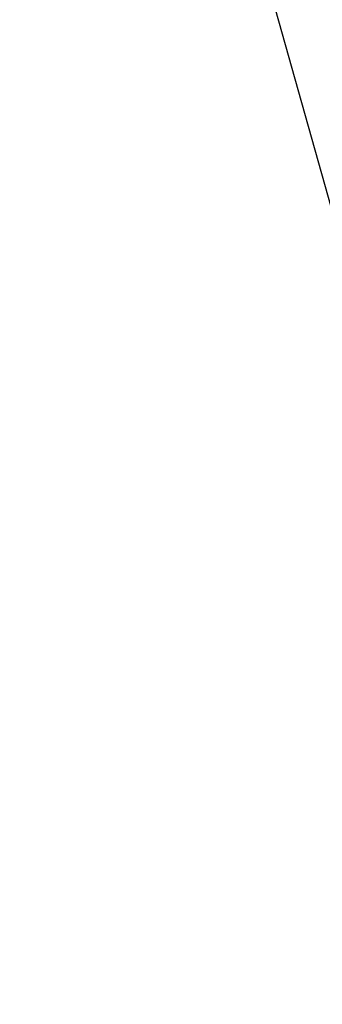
# Model space of a CAD drawing. Header units: millimetres. Extents: x 1 to 201, y 1 to 201.
# Tile 188 of 256: x 33.802 to 33.945, y 86.128 to 86.597. Entities that reach past the tile are written whole.
import ezdxf

# ---------------------------------------------------------------- set-up
doc = ezdxf.new("R2010")
doc.units = ezdxf.units.MM
doc.header["$LTSCALE"] = 25.4
doc.layers.get('0').update_dxf_attribs({"true_color": 0xff5454})

# ---------------------------------------------------------------- blocks, each defined once
blk = doc.blocks.new('MERIDA-LED-9514.STL#1')
at = {"color": 7, "true_color": 0xffffff}
mesh = blk.add_polyface(dxfattribs=at)
corners = [(33.93274, 87.06326, -43), (36.32888, 78.01588, -43.5), (33.80156, 87.036, -43.5)]
mesh.append_faces([[corners[k] for k in face] for face in [(0, 1, 2)]], dxfattribs={"color": 7})
mesh = blk.add_polyface(dxfattribs=at)
corners = [(33.93274, 87.06326, -43), (36.26744, 78.59584, -33), (36.26744, 78.59584, -43)]
mesh.append_faces([[corners[k] for k in face] for face in [(0, 1, 2)]], dxfattribs={"color": 7})
mesh = blk.add_polyface(dxfattribs=at)
corners = [(33.93274, 87.06326, -43), (36.26744, 78.59584, -43), (36.32888, 78.01588, -43.5)]
mesh.append_faces([[corners[k] for k in face] for face in [(0, 1, 2)]], dxfattribs={"color": 7})

msp = doc.modelspace()

# ---------------------------------------------------------------- block references
at = {"color": 0}
msp.add_blockref('MERIDA-LED-9514.STL#1', (0, 0), dxfattribs=at)

doc.saveas('drawing.dxf')
